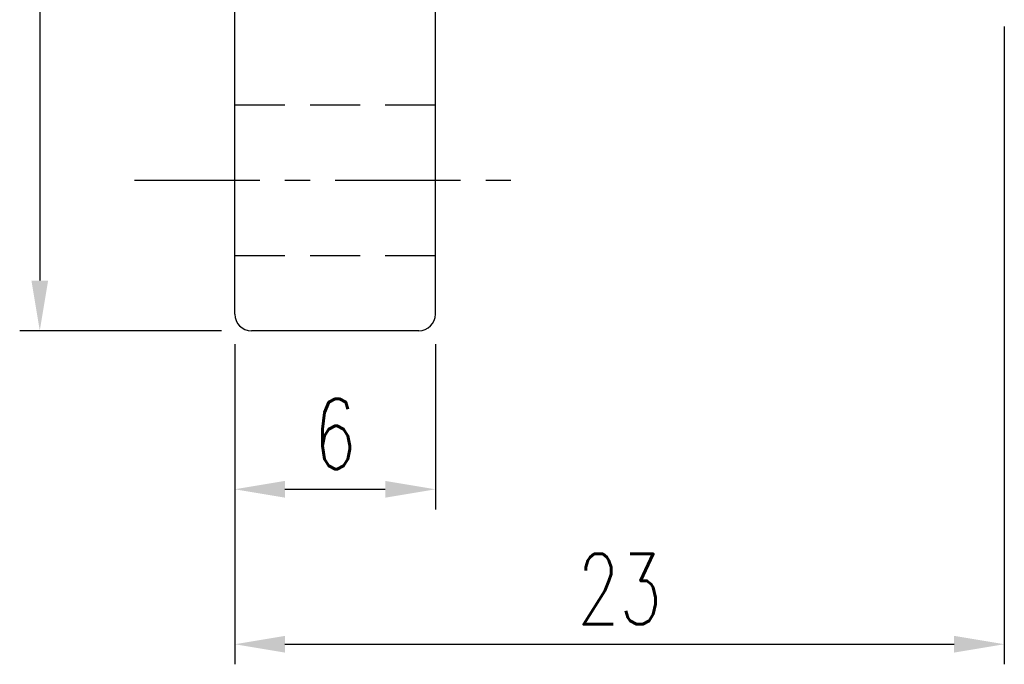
# Model space of a CAD drawing. Extents: x 29.2 to 128.2, y 42.4 to 105.2.
# Tile 2 of 48: x 90 to 119.4, y 42.4 to 61.7. Entities that reach past the tile are written whole.
import ezdxf

# ---------------------------------------------------------------- set-up
doc = ezdxf.new("R2010")
doc.units = 0
doc.header["$MEASUREMENT"] = 0
doc.linetypes.add('CENTER', pattern=[2, 1.25, -0.25, 0.25, -0.25])
doc.linetypes.add('DASHED', pattern=[0.75, 0.5, -0.25])
doc.layers.get('0').update_dxf_attribs({"linetype": 'CONTINUOUS'})
doc.styles.add('DIM-7', font='SIMPLEX.shx', dxfattribs={"width": 0.7, "bigfont": 'chineset.shx'})

msp = doc.modelspace()

# ---------------------------------------------------------------- linework, layer by layer
at = {"color": 7, "linetype": 'Continuous'}
for p, q in [((96.447, 52.879), (96.447, 91.879)), ((102.447, 52.879), (102.447, 91.879)), ((101.947, 52.379), (96.947, 52.379))]:
    msp.add_line(p, q, dxfattribs=at)
at = {"color": 7}
for p, q in [((90.619, 90.879), (90.619, 53.879)), ((119.447, 61.479), (119.447, 42.406)), ((96.047, 52.379), (90.019, 52.379)), ((96.447, 51.979), (96.447, 42.406)), ((96.447, 51.979), (96.447, 47.039)), ((102.447, 51.979), (102.447, 47.039)), ((97.947, 47.639), (100.947, 47.639)), ((97.947, 43.006), (117.947, 43.006))]:
    msp.add_line(p, q, dxfattribs=at)
at = {"color": 7, "linetype": 'DASHED', "ltscale": 3}
for p, q in [((96.447, 59.129), (102.447, 59.129)), ((96.447, 54.629), (102.447, 54.629))]:
    msp.add_line(p, q, dxfattribs=at)
at = {"color": 7, "linetype": 'CENTER', "ltscale": 3}
msp.add_line((93.447, 56.879), (105.447, 56.879), dxfattribs=at)
at = {"color": 7, "linetype": 'Continuous'}
for centre, start, end in [((96.947, 52.879), 180, 270), ((101.947, 52.879), 270, 0)]:
    msp.add_arc(centre, 0.5, start, end, dxfattribs=at)
at = {"color": 7}
for points in [[(90.369, 53.879), (90.869, 53.879), (90.619, 52.379)], [(97.947, 47.889), (97.947, 47.389), (96.447, 47.639)], [(100.947, 47.889), (100.947, 47.389), (102.447, 47.639)], [(97.947, 43.256), (97.947, 42.756), (96.447, 43.006)], [(117.947, 43.256), (117.947, 42.756), (119.447, 43.006)]]:
    msp.add_solid(points, dxfattribs=at)

# ---------------------------------------------------------------- texts
at = {"color": 7, "char_height": 2.1, "attachment_point": 5, "style": 'DIM-7'}
for s, insert in [('\\A1;6', (99.447, 49.289)), ('\\A1;23', (107.947, 44.656))]:
    msp.add_mtext(s, dxfattribs=dict(at, insert=insert))

doc.saveas('drawing.dxf')
